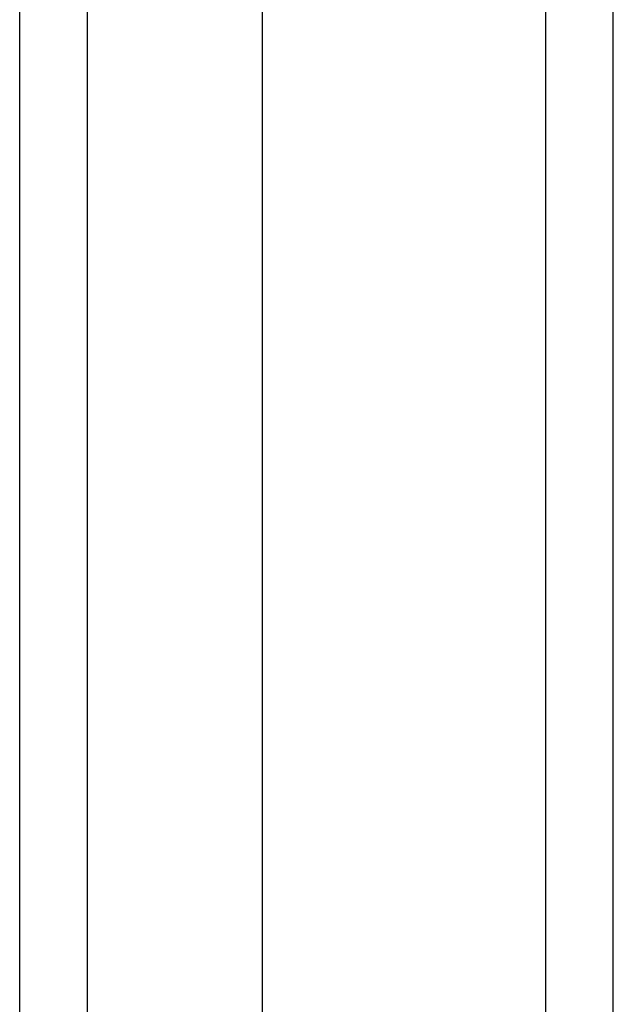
# Model space of a CAD drawing. Header units: inches. Extents: x 0 to 215, y -25 to 140.
# Tile 18 of 63: x 122.082 to 122.948, y 60.087 to 61.524. Entities that reach past the tile are written whole.
import ezdxf

# ---------------------------------------------------------------- set-up
doc = ezdxf.new("R2010")
doc.units = ezdxf.units.IN
doc.header["$LTSCALE"] = 12.924396
doc.header["$MEASUREMENT"] = 0
doc.layers.add('Visible Edges(ANSI)', color=7, linetype='Continuous', lineweight=25)
doc.layers.add('Visible Tangent Edges(ANSI)', color=7, linetype='Continuous', lineweight=25)

msp = doc.modelspace()

# ---------------------------------------------------------------- linework, layer by layer
at = {"layer": 'Visible Edges(ANSI)'}
for p, q in [((122.9479, 58.7504), (122.9479, 88.5555)), ((122.0817, 59.5486), (122.0817, 87.7572)), ((122.4361, 59.5486), (122.4361, 87.7572))]:
    msp.add_line(p, q, dxfattribs=at)
at = {"layer": 'Visible Tangent Edges(ANSI)'}
for p, q in [((122.8489, 88.5555), (122.8489, 58.7504)), ((122.1807, 59.4186), (122.1807, 87.8873))]:
    msp.add_line(p, q, dxfattribs=at)

doc.saveas('drawing.dxf')
